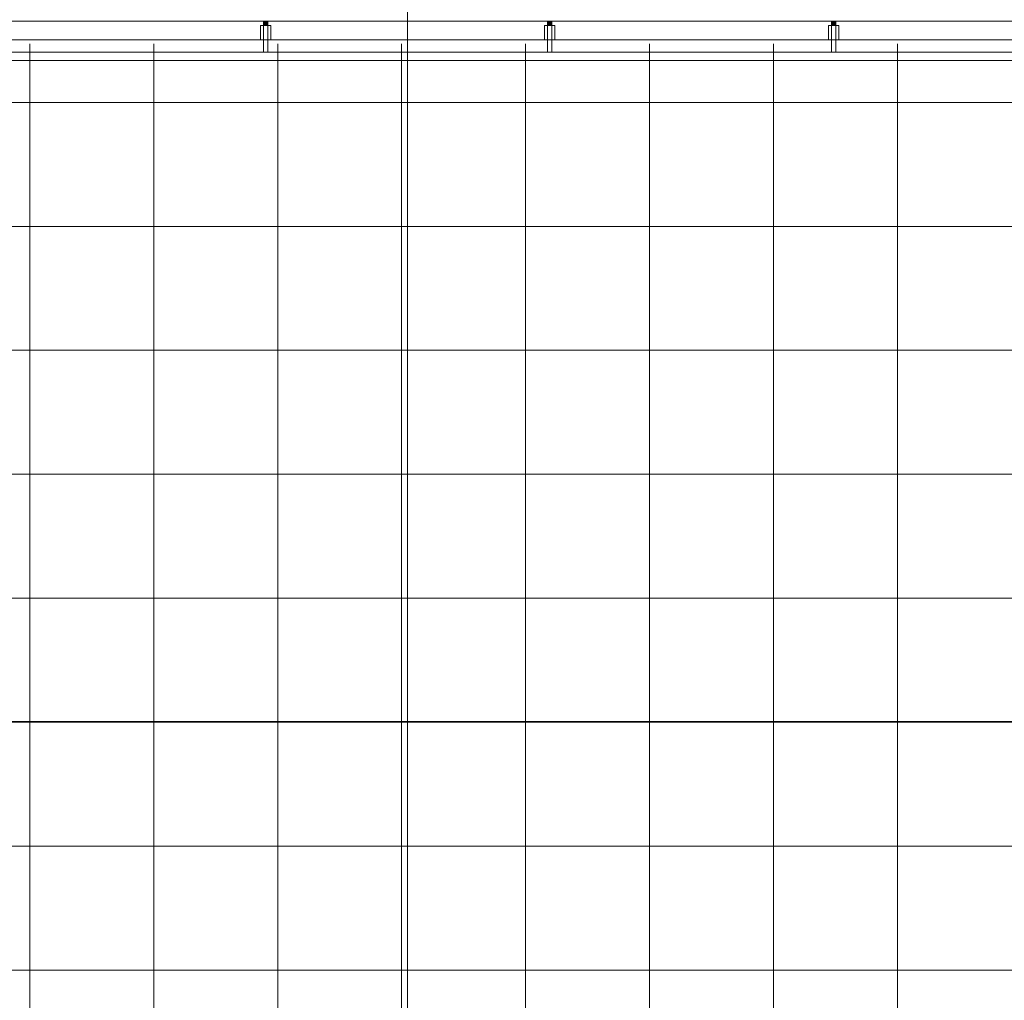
# Model space of a CAD drawing. Extents: x -620 to 300, y 62 to 1112.
# Tile 21 of 71: x -164 to -68, y 358 to 453. Entities that reach past the tile are written whole.
import ezdxf
from ezdxf.lldxf.tags import DXFTag

# ---------------------------------------------------------------- set-up
doc = ezdxf.new("R2010")
doc.units = 0
doc.layers.get('0').update_dxf_attribs({"lineweight": 13})
for name, color, linetype, lineweight, true_color in [('30 -33 Aussenwände- 7 Fassade_ Elemente', 7, 'Continuous', 9, 0x00aacc), ('30 -34 Innenwände- 6 Elemente', 7, 'Continuous', 9, 0xff6633), ('30 -36 Dächer- 3 Dachbeläge', 7, 'Continuous', 15, 0x9999ff), ('30 -36 Dächer- 4 Dachbekleidungen', 7, 'Continuous', 9, 0xccccff)]:
    doc.layers.add(name, color=color, linetype=linetype, lineweight=lineweight, true_color=true_color)
doc.layers.add('60- 61 allgemeine Ausstattung- 4 Terrassen', color=7, linetype='Continuous', lineweight=9)
doc.layers.add('70 -71 Achsen- 1 Gebäudeachsen', color=7, linetype='STRICHPUNKT2-A06GA19A8I', lineweight=18)
tags = doc.linetypes.add('STRICHPUNKT2-A06GA19A8I', pattern=[12.7, 6.35, -3.175, 0, -3.175]).pattern_tags.tags
tags[10:11] = [DXFTag(74, 4), DXFTag(75, 0), DXFTag(340, '0'), DXFTag(46, 0.0), DXFTag(50, 0.0), DXFTag(44, 0.0), DXFTag(45, 0.0)]
tags[8:9] = [DXFTag(74, 4), DXFTag(75, 0), DXFTag(340, '0'), DXFTag(46, 0.0), DXFTag(50, 0.0), DXFTag(44, 0.0), DXFTag(45, 0.0)]
tags[6:7] = [DXFTag(74, 4), DXFTag(75, 0), DXFTag(340, '0'), DXFTag(46, 0.0), DXFTag(50, 0.0), DXFTag(44, 0.0), DXFTag(45, 0.0)]
tags[4:5] = [DXFTag(74, 4), DXFTag(75, 0), DXFTag(340, '0'), DXFTag(46, 0.0), DXFTag(50, 0.0), DXFTag(44, 0.0), DXFTag(45, 0.0)]

# ---------------------------------------------------------------- blocks, each defined once
blk = doc.blocks.new('Referenz-A06GA19C8I')
at = {"layer": '30 -33 Aussenwände- 7 Fassade_ Elemente', "color": 0, "linetype": 'Continuous', "lineweight": -2, "ltscale": 0.13}
blk.add_line((-341.076, 452.414), (26.884, 452.414), dxfattribs=at)
at = {"layer": '30 -34 Innenwände- 6 Elemente', "color": 0, "linetype": 'Continuous', "lineweight": -2, "ltscale": 0.13}
for p, q in [((26.884, 452.414), (-344.276, 452.414)), ((-346.076, 450.614), (26.884, 450.614)), ((26.884, 449.414), (-347.276, 449.414)), ((-348.076, 448.614), (26.884, 448.614))]:
    blk.add_line(p, q, dxfattribs=at)
at = {"layer": '30 -36 Dächer- 3 Dachbeläge', "color": 0, "lineweight": -2}
for p, q in [((-140.126, 452.014), (-140.126, 452.414)), ((-139.726, 452.014), (-140.126, 452.014)), ((-139.726, 452.414), (-139.726, 452.014)), ((-112.626, 452.014), (-112.626, 452.414)), ((-112.226, 452.014), (-112.626, 452.014)), ((-112.226, 452.414), (-112.226, 452.014)), ((-85.126, 452.014), (-85.126, 452.414)), ((-84.726, 452.014), (-85.126, 452.014)), ((-84.726, 452.414), (-84.726, 452.014))]:
    blk.add_line(p, q, dxfattribs=at)
at = {"layer": '30 -36 Dächer- 3 Dachbeläge', "color": 0, "linetype": 'Continuous', "lineweight": -2, "ltscale": 0.13}
blk.add_line((26.884, 449.414), (-347.276, 449.414), dxfattribs=at)
at = {"layer": '30 -36 Dächer- 3 Dachbeläge', "color": 0, "lineweight": -2}
for points in [[(-140.126, 452.014), (-140.126, 452.414), (-139.726, 452.014)], [(-139.726, 452.014), (-140.126, 452.414), (-139.726, 452.414)], [(-112.626, 452.014), (-112.626, 452.414), (-112.226, 452.014)], [(-112.226, 452.014), (-112.626, 452.414), (-112.226, 452.414)], [(-85.126, 452.014), (-85.126, 452.414), (-84.726, 452.014)], [(-84.726, 452.014), (-85.126, 452.414), (-84.726, 452.414)]]:
    blk.add_solid(points, dxfattribs=at)
at = {"layer": '30 -36 Dächer- 4 Dachbekleidungen', "color": 0, "linetype": 'Continuous', "lineweight": -2, "ltscale": 0.13}
for p, q in [((-346.076, 452.414), (26.884, 452.414)), ((-140.426, 450.614), (-140.426, 452.014)), ((-140.426, 452.014), (-140.126, 452.014)), ((-139.726, 452.014), (-140.126, 452.014)), ((-140.126, 452.014), (-140.126, 450.614)), ((-139.726, 450.614), (-139.726, 452.014)), ((-139.426, 452.014), (-139.726, 452.014)), ((-139.426, 450.614), (-139.426, 452.014)), ((-112.926, 450.614), (-112.926, 452.014)), ((-112.926, 452.014), (-112.626, 452.014)), ((-112.226, 452.014), (-112.626, 452.014)), ((-112.626, 452.014), (-112.626, 450.614)), ((-112.226, 450.614), (-112.226, 452.014)), ((-111.926, 452.014), (-112.226, 452.014)), ((-111.926, 450.614), (-111.926, 452.014)), ((-85.426, 450.614), (-85.426, 452.014)), ((-85.426, 452.014), (-85.126, 452.014)), ((-84.726, 452.014), (-85.126, 452.014)), ((-85.126, 452.014), (-85.126, 450.614)), ((-84.726, 450.614), (-84.726, 452.014)), ((-84.426, 452.014), (-84.726, 452.014)), ((-84.426, 450.614), (-84.426, 452.014)), ((26.884, 450.614), (-346.076, 450.614)), ((-140.126, 449.414), (-140.126, 450.614)), ((-139.726, 450.614), (-139.726, 449.414)), ((-112.626, 449.414), (-112.626, 450.614)), ((-112.226, 450.614), (-112.226, 449.414)), ((-85.126, 449.414), (-85.126, 450.614)), ((-84.726, 450.614), (-84.726, 449.414)), ((-139.726, 449.414), (-140.126, 449.414)), ((-112.226, 449.414), (-112.626, 449.414)), ((-84.726, 449.414), (-85.126, 449.414))]:
    blk.add_line(p, q, dxfattribs=at)
at = {"layer": '60- 61 allgemeine Ausstattung- 4 Terrassen', "color": 0, "lineweight": -2}
for p, q in [((-162.756, 214.014), (-162.756, 450.214)), ((-150.756, 214.014), (-150.756, 450.214)), ((-138.756, 214.014), (-138.756, 450.214)), ((-126.756, 214.014), (-126.756, 450.214)), ((-114.756, 214.014), (-114.756, 450.214)), ((-102.756, 214.014), (-102.756, 450.214)), ((-90.756, 214.014), (-90.756, 450.214)), ((-78.756, 214.014), (-78.756, 450.214)), ((-395.176, 444.554), (26.884, 444.554)), ((-395.176, 432.554), (26.884, 432.554)), ((-395.176, 420.554), (26.884, 420.554)), ((-234.726, 408.554), (26.884, 408.554)), ((-234.726, 396.554), (26.884, 396.554)), ((-234.726, 384.554), (31.024, 384.554)), ((-234.726, 372.554), (44.424, 372.554)), ((-234.726, 360.554), (44.424, 360.554))]:
    blk.add_line(p, q, dxfattribs=at)
at = {"layer": '70 -71 Achsen- 1 Gebäudeachsen', "color": 0, "linetype": 'STRICHPUNKT2-A06GA19A8I', "lineweight": -2, "ltscale": 0.13}
for p, q in [((-126.176, 1084.554), (-126.176, 85.114)), ((-539.606, 384.614), (74.639, 384.614))]:
    blk.add_line(p, q, dxfattribs=at)

msp = doc.modelspace()

# ---------------------------------------------------------------- block references
at = {"color": 8, "lineweight": 13, "ltscale": 0.13, "true_color": 0x808080}
msp.add_blockref('Referenz-A06GA19C8I', (0, 0), dxfattribs=at)

doc.saveas('drawing.dxf')
